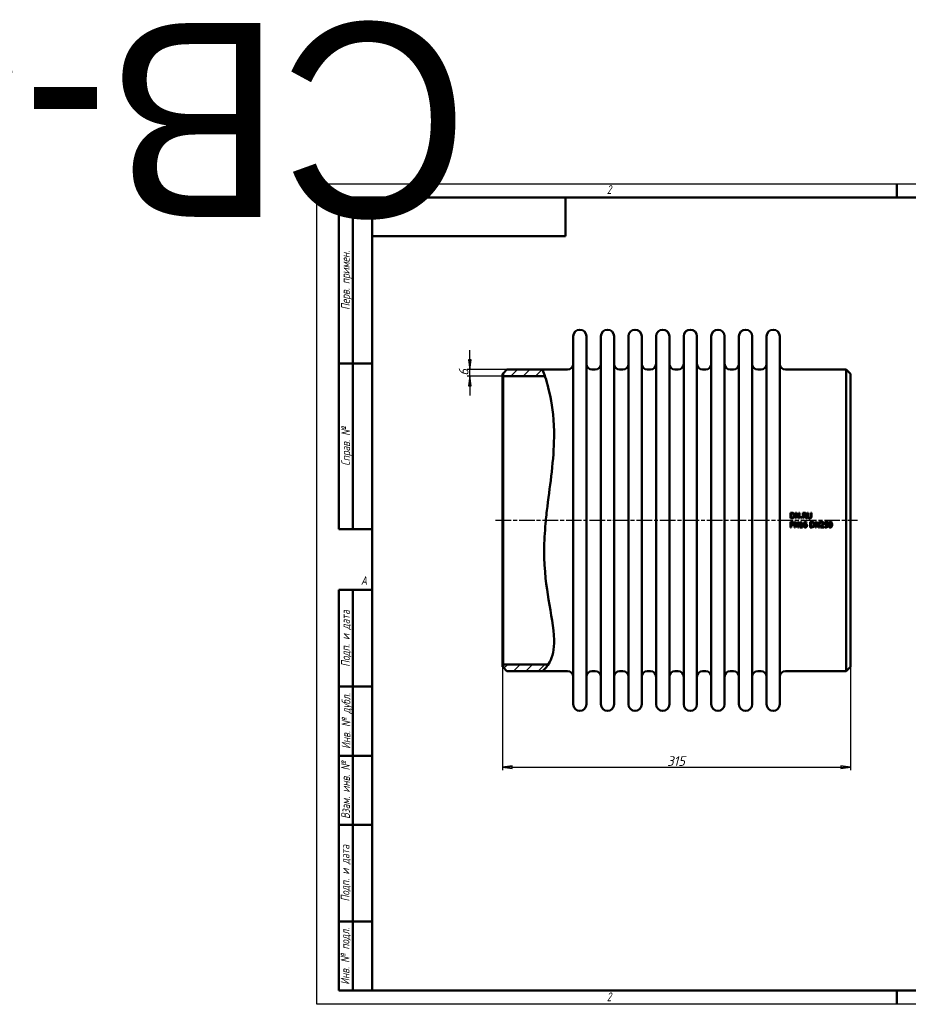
# Model space of a CAD drawing. Header units: millimetres. Extents: x -1073 to 6442, y -174 to 891.
# Tile 2 of 5: x -269 to 535, y 0 to 891. Entities that reach past the tile are written whole.
import ezdxf
from ezdxf.enums import TextEntityAlignment as Align

# ---------------------------------------------------------------- set-up
doc = ezdxf.new("R2018")
doc.units = ezdxf.units.MM
doc.header["$LTSCALE"] = 2.5
doc.linetypes.add('CHAIN', pattern=[0.7087, 0.4724, -0.0591, 0.1181, -0.0591])
for name, color, linetype, lineweight in [('Видимый контур (ГОСТ)', 7, 'Continuous', 50), ('Кромка (ГОСТ)', 7, 'Continuous', 50), ('Обозначение (ГОСТ)', 7, 'Continuous', 25), ('Осевая линия (ГОСТ)', 7, 'Continuous', 25), ('Размер (ГОСТ)', 7, 'Continuous', 25), ('Штриховка (ГОСТ)', 7, 'Continuous', 18), ('Эскизная геометрия (ГОСТ)', 7, 'Continuous', 50)]:
    doc.layers.add(name, color=color, linetype=linetype, lineweight=lineweight)
doc.styles.add('Альтернативный текст (ГОСТ)', font='arial.ttf', dxfattribs={"width": 0.8})
doc.styles.add('Обычный текст (ГОСТ)', font='GOST Common Italic.ttf')
doc.dimstyles.new('Обычный (ГОСТ)', dxfattribs={"dimscale": 2.5, "dimtxt": 3.5, "dimasz": 3.5, "dimexe": 1, "dimexo": 0, "dimgap": 0.5, "dimtad": 1, "dimtxsty": 'Обычный текст (ГОСТ)', "dimblk": 'Filled-1', "dimcen": 0.09, "dimdle": 15, "dimclrd": 256, "dimclre": 256, "dimclrt": 256, "dimazin": 2, "dimtfac": 0.714286, "dimtdec": 3, "dimtmove": 0, "dimatfit": 3, "dimfxl": 1, "dimtolj": 1, "dimlwd": 25, "dimlwe": 25, "dimarcsym": 0})
pattern_1 = [(45, (0, 0), (-5.61266, 5.61266), [])]

# ---------------------------------------------------------------- blocks, each defined once
blk = doc.blocks.new('Рамки ГОСТ - Рамка')
at = {"layer": 'Кромка (ГОСТ)', "lineweight": 25}
for p, q in [((0, 0), (0, 297)), ((0, 297), (420, 297)), ((420, 0), (0, 0))]:
    blk.add_line(p, q, dxfattribs=at)
at = {"layer": 'Кромка (ГОСТ)'}
for p, q in [((210, 292), (210, 297)), ((415, 292), (20, 292)), ((20, 292), (20, 5)), ((20, 5), (415, 5)), ((210, 5), (210, 0))]:
    blk.add_line(p, q, dxfattribs=at)
at = {"layer": 'Кромка (ГОСТ)', "char_height": 3.17, "attachment_point": 1, "style": 'Альтернативный текст (ГОСТ)'}
for s, insert, width in [('\\fGOST Common|b0|i1;{\\H3.1700;2}', (105, 296.5), 5.2328), ('\\fGOST Common|b0|i1;{\\H3.1700;A}', (16, 155), 5.1335), ('\\fGOST Common|b0|i1;{\\H3.1700;2}', (104.99, 4.3), 5.2328)]:
    blk.add_mtext(s, dxfattribs=dict(at, insert=insert, width=width))
blk = doc.blocks.new('ГОСТ - Доп. графы 1')
at = {"layer": 'Эскизная геометрия (ГОСТ)'}
for p, q in [((-12, 0), (-12, 145)), ((-12, 145), (0, 145)), ((-7, 145), (-7, 0)), ((-12, 110), (-7, 110)), ((-7, 110), (0, 110)), ((-12, 85), (-7, 85)), ((-7, 85), (0, 85)), ((-12, 60), (-7, 60)), ((-7, 60), (0, 60)), ((-12, 25), (-7, 25)), ((-7, 25), (0, 25)), ((0, 0), (-12, 0))]:
    blk.add_line(p, q, dxfattribs=at)
at = {"layer": 'Обозначение (ГОСТ)', "char_height": 3.17, "attachment_point": 5, "rotation": 90, "style": 'Альтернативный текст (ГОСТ)'}
for s, insert, width in [('\\fGOST Common|b0|i1;{\\H3.1700;Подп. и дата}', (-9.37, 127.41), 34.7679), ('\\fGOST Common|b0|i1;{\\H3.1700;Инв. № дубл.}', (-8.95, 97.55), 24.8438), ('\\fGOST Common|b0|i1;{\\H3.1700;Взам. инв. №}', (-9.58, 72.53), 24.8669), ('\\fGOST Common|b0|i1;{\\H3.1700;Подп. и дата}', (-9.5, 42.47), 35.1486), ('\\fGOST Common|b0|i1;{\\H3.1700;Инв. № подл.}', (-9.5, 12.41), 24.9618)]:
    blk.add_mtext(s, dxfattribs=dict(at, insert=insert, width=width))
at = {"layer": 'Обозначение (ГОСТ)', "lineweight": 30, "flags": 17}
for tag, p in [('Подп._и_дата_2', (-3.53, 127.51)), ('Инв._номер_дубликата', (-3.41, 97.47)), ('Взамен_инв._номера', (-3.46, 72.53)), ('Подп._и_дата_1', (-3.42, 42.35)), ('ИНВЕНТАРНЫЙ_НОМЕР', (-3.33, 12.68))]:
    blk.add_attdef(tag, text='', height=3.17, rotation=90, dxfattribs=at).set_placement(p, align=Align.MIDDLE_CENTER)
blk = doc.blocks.new('ГОСТ - Доп. графы 2')
at = {"layer": 'Эскизная геометрия (ГОСТ)'}
for p, q in [((-12, 0), (-12, 120)), ((-12, 120), (0, 120)), ((-7, 0), (-7, 120)), ((-12, 60), (0, 60)), ((0, 0), (-12, 0))]:
    blk.add_line(p, q, dxfattribs=at)
at = {"layer": 'Обозначение (ГОСТ)', "char_height": 3.17, "attachment_point": 5, "rotation": 90, "style": 'Альтернативный текст (ГОСТ)'}
for s, insert, width in [('\\fGOST Common|b0|i1;{\\H3.1700;Перв. примен.}', (-9.19, 90.05), 60.0143), ('\\fGOST Common|b0|i1;{\\H3.1700;Справ. №}', (-9.1, 30), 59.9357)]:
    blk.add_mtext(s, dxfattribs=dict(at, insert=insert, width=width))
at = {"layer": 'Обозначение (ГОСТ)', "lineweight": 30, "flags": 17}
for tag, p in [('Первичная_применяемость', (-3.65, 90.03)), ('Справочный_номер', (-3.55, 30.02))]:
    blk.add_attdef(tag, text='', height=3.17, rotation=90, dxfattribs=at).set_placement(p, align=Align.MIDDLE_CENTER)
blk = doc.blocks.new('ГОСТ - Доп. графы 3')
at = {"layer": 'Эскизная геометрия (ГОСТ)'}
for p, q in [((0, 0), (70, 0)), ((70, 0), (70, -14)), ((70, -14), (0, -14))]:
    blk.add_line(p, q, dxfattribs=at)
at = {"layer": 'Обозначение (ГОСТ)', "lineweight": 30}
blk.add_attdef('ОБОЗНАЧЕНИЕ', text='', height=5, rotation=180, dxfattribs=at).set_placement((34.94, -6.97), align=Align.MIDDLE_CENTER)
blk = doc.blocks.new('Filled-1')
at = {"color": 0}
for p, q in [((0, 0), (-1, 0.14)), ((-1, 0.14), (-1, -0.14)), ((-1, 0), (0, 0)), ((-1, -0.14), (0, 0))]:
    blk.add_line(p, q, dxfattribs=at)
at = {"color": 0, "flags": 128}
blk.add_lwpolyline([(-1, -0.14), (0, 0), (-1, 0.14), (-1, -0.14)], dxfattribs=at)
at = {"color": 0}
blk.add_solid([(-1, -0.14), (0, 0), (-1, 0.14), (-1, -0.14)], dxfattribs=at)
blk = doc.blocks.new('*D9')
at = {"layer": 'Defpoints', "color": 0, "linetype": 'Continuous', "transparency": 16777216}
for p in [(168.01, 305.48), (483.01, 305.48), (483.01, 214.51)]:
    blk.add_point(p, dxfattribs=at)
at = {"layer": 'Размер (ГОСТ)', "linetype": 'Continuous', "lineweight": 25, "transparency": 16777216}
for p, q in [((168.01, 305.48), (168.01, 212.01)), ((483.01, 305.48), (483.01, 212.01)), ((176.76, 214.51), (474.26, 214.51))]:
    blk.add_line(p, q, dxfattribs=at)
at = {"layer": 'Размер (ГОСТ)', "linetype": 'Continuous', "lineweight": 25, "transparency": 16777216, "xscale": 8.75, "yscale": 8.75, "zscale": 8.75, "rotation": 180}
blk.add_blockref('Filled-1', (168.01, 214.51), dxfattribs=at)
at = {"layer": 'Размер (ГОСТ)', "linetype": 'Continuous', "lineweight": 25, "transparency": 16777216, "xscale": 8.75, "yscale": 8.75, "zscale": 8.75}
blk.add_blockref('Filled-1', (483.01, 214.51), dxfattribs=at)
at = {"layer": 'Размер (ГОСТ)', "linetype": 'Continuous', "lineweight": 25, "transparency": 16777216, "insert": (317, 224.51), "char_height": 8.75, "attachment_point": 1, "style": 'Обычный текст (ГОСТ)'}
blk.add_mtext('\\A1;315', dxfattribs=at)
blk = doc.blocks.new('*D11')
at = {"layer": 'Defpoints', "color": 0, "linetype": 'Continuous', "transparency": 16777216}
for p in [(138.51, 574.48), (172.01, 574.48), (168.51, 568.48)]:
    blk.add_point(p, dxfattribs=at)
at = {"layer": 'Размер (ГОСТ)', "linetype": 'Continuous', "lineweight": 25, "transparency": 16777216}
for p, q in [((138.51, 583.23), (138.51, 591.98)), ((172.01, 574.48), (136.01, 574.48)), ((138.51, 568.48), (138.51, 574.48)), ((168.51, 568.48), (136.01, 568.48)), ((138.51, 559.73), (138.51, 550.98))]:
    blk.add_line(p, q, dxfattribs=at)
at = {"layer": 'Размер (ГОСТ)', "linetype": 'Continuous', "lineweight": 25, "transparency": 16777216, "xscale": 8.75, "yscale": 8.75, "zscale": 8.75}
for p, rotation in [((138.51, 574.48), 270), ((138.51, 568.48), 90)]:
    blk.add_blockref('Filled-1', p, dxfattribs=dict(at, rotation=rotation))
at = {"layer": 'Размер (ГОСТ)', "linetype": 'Continuous', "lineweight": 25, "transparency": 16777216, "insert": (128.51, 568.84), "char_height": 8.75, "attachment_point": 1, "rotation": 90, "style": 'Обычный текст (ГОСТ)'}
blk.add_mtext('\\A1;6', dxfattribs=at)

msp = doc.modelspace()

# ---------------------------------------------------------------- hatches: boundary and pattern name
at = {"layer": 'Штриховка (ГОСТ)'}
h = msp.add_hatch(dxfattribs=at)
h.set_pattern_fill('ANSI31', color=256, scale=63.5, style=0)
h.set_pattern_definition(pattern_1)
edge = h.paths.add_edge_path()
edge.add_spline(control_points=[(204.284, 574.482), (204.45, 574.049), (204.7, 573.399), (205.727, 570.467), (206.047, 569.539), (206.398, 568.483)], knot_values=[0, 0, 0, 0, 2.9827128, 2.9827128, 4.0845688, 4.0845688, 4.0845688, 4.0845688], degree=3, periodic=0)
edge.add_line((206.398, 568.483), (206.396, 568.482))
edge.add_line((206.396, 568.482), (168.514, 568.482))
edge.add_line((168.514, 568.482), (168.514, 570.982))
edge.add_line((168.514, 570.982), (172.014, 574.482))
edge.add_line((172.014, 574.482), (204.284, 574.482))
h = msp.add_hatch(dxfattribs=at)
h.set_pattern_fill('ANSI31', color=256, scale=63.5, style=0)
h.set_pattern_definition(pattern_1)
edge = h.paths.add_edge_path()
edge.add_line((172.014, 301.482), (168.514, 304.982))
edge.add_line((168.514, 304.982), (168.514, 307.482))
edge.add_line((168.514, 307.482), (209.487, 307.482))
edge.add_line((209.487, 307.482), (209.491, 307.478))
edge.add_spline(control_points=[(209.491, 307.478), (208.783, 306.396), (208.085, 305.495), (206.559, 303.672), (205.748, 302.856), (204.604, 301.757), (204.412, 301.592), (204.284, 301.482)], knot_values=[41.3954348, 41.3954348, 41.3954348, 41.3954348, 42.9867189, 42.9867189, 45.2626525, 45.2626525, 47.5410458, 47.5410458, 47.5410458, 47.5410458], degree=3, periodic=0)
edge.add_line((204.284, 301.482), (172.014, 301.482))

# ---------------------------------------------------------------- linework, layer by layer
at = {"layer": 'Видимый контур (ГОСТ)'}
for p, q in [((232.014, 271.482), (232.014, 604.482)), ((244.014, 271.482), (244.014, 604.482)), ((257.014, 271.482), (257.014, 604.482)), ((269.014, 271.482), (269.014, 604.482)), ((282.014, 271.482), (282.014, 604.482)), ((294.014, 271.482), (294.014, 604.482)), ((307.014, 271.482), (307.014, 604.482)), ((319.014, 271.482), (319.014, 604.482)), ((332.014, 271.482), (332.014, 604.482)), ((344.014, 271.482), (344.014, 604.482)), ((357.014, 271.482), (357.014, 604.482)), ((369.014, 271.482), (369.014, 604.482)), ((382.014, 271.482), (382.014, 604.482)), ((394.014, 271.482), (394.014, 604.482)), ((407.014, 271.482), (407.014, 604.482)), ((419.014, 271.482), (419.014, 604.482)), ((168.014, 570.482), (168.514, 570.982)), ((168.014, 305.482), (168.014, 570.482)), ((168.514, 570.982), (172.014, 574.482)), ((168.514, 570.982), (168.514, 304.982)), ((172.014, 574.482), (204.284, 574.482)), ((204.284, 574.482), (227.014, 574.482)), ((249.014, 574.482), (252.014, 574.482)), ((274.014, 574.482), (277.014, 574.482)), ((299.014, 574.482), (302.014, 574.482)), ((324.014, 574.482), (327.014, 574.482)), ((349.014, 574.482), (352.014, 574.482)), ((374.014, 574.482), (377.014, 574.482)), ((399.014, 574.482), (402.014, 574.482)), ((424.014, 574.482), (479.014, 574.482)), ((479.014, 301.482), (479.014, 574.482)), ((483.014, 570.482), (479.014, 574.482)), ((483.014, 570.482), (483.014, 305.482)), ((206.396, 568.482), (168.514, 568.482)), ((428.515, 444.841), (429.654, 444.841)), ((428.515, 444.841), (428.515, 439.841)), ((429.666, 439.841), (428.515, 439.841)), ((428.515, 436.609), (428.515, 431.609)), ((428.515, 436.609), (429.771, 436.609)), ((429.686, 444.266), (429.18, 444.266)), ((429.18, 440.417), (429.18, 444.266)), ((429.18, 440.417), (429.686, 440.417)), ((432.308, 436.609), (433.252, 436.609)), ((432.308, 436.609), (432.308, 431.609)), ((433.179, 444.841), (433.179, 439.841)), ((433.179, 444.841), (434.123, 444.841)), ((433.799, 439.841), (433.179, 439.841)), ((435.266, 432.65), (433.252, 436.609)), ((433.799, 444.153), (436.011, 439.841)), ((433.799, 439.841), (433.799, 444.153)), ((436.137, 440.883), (434.123, 444.841)), ((435.266, 436.609), (435.266, 432.65)), ((435.266, 436.609), (435.886, 436.609)), ((435.886, 431.609), (435.886, 436.609)), ((436.757, 439.841), (436.011, 439.841)), ((436.137, 444.841), (436.757, 444.841)), ((436.137, 444.841), (436.137, 440.883)), ((436.757, 439.841), (436.757, 444.841)), ((437.899, 440.798), (438.702, 440.798)), ((437.899, 440.798), (437.899, 439.841)), ((438.702, 439.841), (437.899, 439.841)), ((438.183, 436.625), (438.702, 436.625)), ((438.702, 439.841), (438.702, 440.798)), ((438.702, 432.12), (438.702, 436.625)), ((439.852, 444.841), (441.141, 444.841)), ((439.852, 444.841), (439.852, 439.841)), ((440.517, 439.841), (439.852, 439.841)), ((441.177, 444.266), (440.517, 444.266)), ((440.517, 442.386), (440.517, 444.266)), ((440.517, 442.386), (441.1, 442.386)), ((441.279, 441.831), (440.517, 441.831)), ((440.517, 439.841), (440.517, 441.831)), ((441.279, 441.831), (442.859, 439.841)), ((443.722, 439.841), (441.943, 442.017)), ((443.722, 439.841), (442.859, 439.841)), ((443.236, 435.989), (443.236, 436.633)), ((444.058, 444.841), (444.058, 441.721)), ((444.058, 444.841), (444.723, 444.841)), ((444.723, 441.721), (444.723, 444.841)), ((446.55, 436.609), (446.55, 431.609)), ((446.55, 436.609), (447.689, 436.609)), ((447.012, 444.841), (447.676, 444.841)), ((447.012, 444.841), (447.012, 441.705)), ((447.676, 441.721), (447.676, 444.841)), ((451.214, 436.609), (452.158, 436.609)), ((451.214, 436.609), (451.214, 431.609)), ((454.172, 432.65), (452.158, 436.609)), ((454.172, 436.609), (454.172, 432.65)), ((454.172, 436.609), (454.792, 436.609)), ((454.792, 431.609), (454.792, 436.609)), ((459.674, 436.609), (459.674, 434.032)), ((459.674, 436.609), (462.417, 436.609)), ((462.417, 436.022), (462.417, 436.609)), ((429.18, 431.609), (428.515, 431.609)), ((429.18, 434.04), (429.18, 436.034)), ((429.731, 436.034), (429.18, 436.034)), ((429.18, 434.04), (429.633, 434.04)), ((429.18, 431.609), (429.18, 433.473)), ((429.743, 433.473), (429.18, 433.473)), ((432.928, 431.609), (432.308, 431.609)), ((432.928, 431.609), (432.928, 435.92)), ((432.928, 435.92), (435.14, 431.609)), ((435.886, 431.609), (435.14, 431.609)), ((437.15, 435.928), (437.15, 435.47)), ((438.057, 435.47), (437.15, 435.47)), ((437.15, 432.12), (437.15, 431.609)), ((437.15, 432.12), (438.057, 432.12)), ((439.589, 431.609), (437.15, 431.609)), ((438.057, 435.47), (438.057, 432.12)), ((438.702, 432.12), (439.589, 432.12)), ((439.589, 431.609), (439.589, 432.12)), ((443.236, 435.989), (443.207, 435.989)), ((447.701, 431.609), (446.55, 431.609)), ((447.215, 432.184), (447.215, 436.034)), ((447.721, 436.034), (447.215, 436.034)), ((447.215, 432.184), (447.721, 432.184)), ((451.834, 431.609), (451.214, 431.609)), ((451.834, 431.609), (451.834, 435.92)), ((451.834, 435.92), (454.046, 431.609)), ((454.792, 431.609), (454.046, 431.609)), ((455.663, 432.318), (455.663, 431.609)), ((458.746, 431.609), (455.663, 431.609)), ((455.768, 436.415), (455.768, 435.701)), ((455.804, 435.701), (455.768, 435.701)), ((456.291, 432.188), (458.746, 432.188)), ((458.746, 431.609), (458.746, 432.188)), ((459.467, 432.496), (459.516, 432.496)), ((459.467, 432.496), (459.467, 431.787)), ((462.417, 436.022), (460.318, 436.022)), ((460.318, 434.688), (460.318, 436.022)), ((168.014, 305.482), (168.514, 304.982)), ((168.514, 307.482), (209.487, 307.482)), ((172.014, 301.482), (168.514, 304.982)), ((483.014, 305.482), (479.014, 301.482)), ((172.014, 301.482), (204.284, 301.482)), ((204.284, 301.482), (227.014, 301.482)), ((249.014, 301.482), (252.014, 301.482)), ((274.014, 301.482), (277.014, 301.482)), ((299.014, 301.482), (302.014, 301.482)), ((324.014, 301.482), (327.014, 301.482)), ((349.014, 301.482), (352.014, 301.482)), ((374.014, 301.482), (377.014, 301.482)), ((399.014, 301.482), (402.014, 301.482)), ((424.014, 301.482), (479.014, 301.482))]:
    msp.add_line(p, q, dxfattribs=at)
for centre, radius, start, end in [((238.014, 604.482), 6, 0, 180), ((263.014, 604.482), 6, 0, 180), ((288.014, 604.482), 6, 0, 180), ((313.014, 604.482), 6, 0, 180), ((338.014, 604.482), 6, 0, 180), ((363.014, 604.482), 6, 0, 180), ((388.014, 604.482), 6, 0, 180), ((413.014, 604.482), 6, 0, 180), ((227.014, 579.482), 5, 270, 0), ((249.014, 579.482), 5, 180, 270), ((252.014, 579.482), 5, 270, 0), ((274.014, 579.482), 5, 180, 270), ((277.014, 579.482), 5, 270, 0), ((299.014, 579.482), 5, 180, 270), ((302.014, 579.482), 5, 270, 0), ((324.014, 579.482), 5, 180, 270), ((327.014, 579.482), 5, 270, 0), ((349.014, 579.482), 5, 180, 270), ((352.014, 579.482), 5, 270, 0), ((374.014, 579.482), 5, 180, 270), ((377.014, 579.482), 5, 270, 0), ((399.014, 579.482), 5, 180, 270), ((402.014, 579.482), 5, 270, 0), ((424.014, 579.482), 5, 180, 270), ((227.014, 296.482), 5, 0, 90), ((249.014, 296.482), 5, 90, 180), ((252.014, 296.482), 5, 0, 90), ((274.014, 296.482), 5, 90, 180), ((277.014, 296.482), 5, 0, 90), ((299.014, 296.482), 5, 90, 180), ((302.014, 296.482), 5, 0, 90), ((324.014, 296.482), 5, 90, 180), ((327.014, 296.482), 5, 0, 90), ((349.014, 296.482), 5, 90, 180), ((352.014, 296.482), 5, 0, 90), ((374.014, 296.482), 5, 90, 180), ((377.014, 296.482), 5, 0, 90), ((399.014, 296.482), 5, 90, 180), ((402.014, 296.482), 5, 0, 90), ((424.014, 296.482), 5, 90, 180), ((238.014, 271.482), 6, 180, 0), ((263.014, 271.482), 6, 180, 0), ((288.014, 271.482), 6, 180, 0), ((313.014, 271.482), 6, 180, 0), ((338.014, 271.482), 6, 180, 0), ((363.014, 271.482), 6, 180, 0), ((388.014, 271.482), 6, 180, 0), ((413.014, 271.482), 6, 180, 0)]:
    msp.add_arc(centre, radius, start, end, dxfattribs=at)
for points, knots in [([(204.284, 574.482), (204.284, 574.482), (204.7, 573.399), (206.862, 567.229), (209.385, 559.652), (213.243, 540.452), (214.849, 528.393), (214.628, 503.204), (213.826, 492.725), (211.435, 471.613), (209.947, 461.158), (208.041, 445.477), (207.469, 440.337), (206.274, 427.015), (205.832, 418.887), (205.758, 392.192), (207.939, 377.35), (211.86, 353.101), (214.431, 340.556), (214.81, 325.569), (214.517, 321.682), (212.399, 311.394), (209.54, 307.233), (206.559, 303.672), (205.748, 302.856), (204.604, 301.757), (204.284, 301.482), (204.284, 301.482)], [0, 0, 0, 0, 2.9827128, 2.9827128, 8.5956592, 8.5956592, 13.6320376, 13.6320376, 16.8358454, 16.8358454, 19.7766327, 19.7766327, 21.1981016, 21.1981016, 23.4533812, 23.4533812, 28.6697378, 28.6697378, 35.0593695, 35.0593695, 37.70602, 37.70602, 42.9867189, 42.9867189, 45.2626525, 45.2626525, 47.5410458, 47.5410458, 47.5410458, 47.5410458]), ([(429.654, 444.841), (430.036, 444.841), (430.444, 444.818), (430.908, 444.697), (431.19, 444.612), (431.445, 444.444)], [0, 0, 0, 0, 0.11466481, 0.11466481, 0.17020389, 0.17020389, 0.17020389, 0.17020389]), ([(431.437, 440.243), (431.201, 440.095), (430.948, 439.983), (430.518, 439.891), (430.221, 439.841), (429.666, 439.841)], [0, 0, 0, 0, 0.08329442, 0.08329442, 0.13187633, 0.13187633, 0.13187633, 0.13187633]), ([(431.007, 443.966), (430.837, 444.067), (430.656, 444.141), (430.336, 444.221), (430.101, 444.266), (429.686, 444.266)], [0, 0, 0, 0, 0.059248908, 0.059248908, 0.099188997, 0.099188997, 0.099188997, 0.099188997]), ([(429.686, 440.417), (429.942, 440.417), (430.212, 440.435), (430.518, 440.5), (430.638, 440.527), (430.882, 440.632), (430.978, 440.686), (431.068, 440.749)], [0, 0, 0, 0, 0.0766422, 0.0766422, 0.09395628, 0.09395628, 0.10622834, 0.10622834, 0.10622834, 0.10622834]), ([(429.771, 436.609), (430.017, 436.609), (430.288, 436.592), (430.668, 436.504), (430.875, 436.44), (431.08, 436.297)], [0, 0, 0, 0, 0.07387017, 0.07387017, 0.11666172, 0.11666172, 0.11666172, 0.11666172]), ([(431.765, 442.345), (431.765, 442.63), (431.73, 442.92), (431.574, 443.348), (431.494, 443.498), (431.281, 443.766), (431.153, 443.877), (431.007, 443.966)], [0, 0, 0, 0, 0.08526935, 0.08526935, 0.13643946, 0.13643946, 0.18775188, 0.18775188, 0.18775188, 0.18775188]), ([(431.068, 440.749), (431.23, 440.858), (431.365, 440.993), (431.596, 441.345), (431.659, 441.536), (431.746, 441.898), (431.765, 442.125), (431.765, 442.345)], [0, 0, 0, 0, 0.05857183, 0.05857183, 0.12632017, 0.12632017, 0.22418542, 0.22418542, 0.22418542, 0.22418542]), ([(432.458, 442.337), (432.458, 441.999), (432.407, 441.666), (432.195, 441.099), (432.069, 440.885), (431.8, 440.531), (431.632, 440.372), (431.437, 440.243)], [0, 0, 0, 0, 0.10165132, 0.10165132, 0.18163634, 0.18163634, 0.27052107, 0.27052107, 0.27052107, 0.27052107]), ([(431.445, 444.444), (431.686, 444.284), (431.887, 444.085), (432.153, 443.687), (432.272, 443.471), (432.429, 442.896), (432.458, 442.616), (432.458, 442.337)], [0, 0, 0, 0, 0.08676085, 0.08676085, 0.14359481, 0.14359481, 0.19343367, 0.19343367, 0.19343367, 0.19343367]), ([(437.15, 435.928), (437.363, 435.928), (437.582, 435.947), (437.876, 436.047), (437.938, 436.093), (438.015, 436.157), (438.054, 436.206), (438.114, 436.312), (438.135, 436.368), (438.167, 436.489), (438.178, 436.558), (438.183, 436.625)], [0, 0, 0, 0, 0.0641375, 0.0641375, 0.10706309, 0.10706309, 0.18127577, 0.18127577, 0.24987789, 0.24987789, 0.32921366, 0.32921366, 0.32921366, 0.32921366]), ([(440.975, 435.896), (441.119, 436.099), (441.297, 436.265), (441.637, 436.476), (441.807, 436.564), (442.244, 436.68), (442.456, 436.702), (442.668, 436.702)], [0, 0, 0, 0, 0.07465185, 0.07465185, 0.12000917, 0.12000917, 0.16024866, 0.16024866, 0.16024866, 0.16024866]), ([(441.1, 442.386), (441.272, 442.386), (441.449, 442.399), (441.651, 442.444), (441.735, 442.464), (441.893, 442.549), (441.952, 442.593), (442.004, 442.645)], [0, 0, 0, 0, 0.051488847, 0.051488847, 0.062105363, 0.062105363, 0.069452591, 0.069452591, 0.069452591, 0.069452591]), ([(441.141, 444.841), (441.37, 444.841), (441.632, 444.831), (441.904, 444.788), (442.01, 444.77), (442.239, 444.68), (442.328, 444.633), (442.413, 444.578)], [0, 0, 0, 0, 0.068799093, 0.068799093, 0.082158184, 0.082158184, 0.091530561, 0.091530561, 0.091530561, 0.091530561]), ([(441.971, 444.096), (441.878, 444.157), (441.775, 444.197), (441.586, 444.241), (441.439, 444.266), (441.177, 444.266)], [0, 0, 0, 0, 0.033376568, 0.033376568, 0.058358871, 0.058358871, 0.058358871, 0.058358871]), ([(442.98, 443.484), (442.98, 443.273), (442.949, 443.063), (442.835, 442.78), (442.755, 442.606), (442.494, 442.335), (442.399, 442.258), (442.184, 442.12), (442.066, 442.063), (441.943, 442.017)], [0, 0, 0, 0, 0.06339414, 0.06339414, 0.09166279, 0.09166279, 0.10536994, 0.10536994, 0.12000826, 0.12000826, 0.12000826, 0.12000826]), ([(442.287, 443.431), (442.287, 443.556), (442.269, 443.681), (442.2, 443.843), (442.17, 443.902), (442.077, 444.014), (442.027, 444.058), (441.971, 444.096)], [0, 0, 0, 0, 0.037576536, 0.037576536, 0.052842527, 0.052842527, 0.065952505, 0.065952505, 0.065952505, 0.065952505]), ([(442.004, 442.645), (442.084, 442.721), (442.147, 442.81), (442.222, 442.979), (442.247, 443.057), (442.281, 443.243), (442.287, 443.338), (442.287, 443.431)], [0, 0, 0, 0, 0.033295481, 0.033295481, 0.055300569, 0.055300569, 0.076898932, 0.076898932, 0.076898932, 0.076898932]), ([(442.413, 444.578), (442.556, 444.486), (442.677, 444.37), (442.859, 444.106), (442.902, 443.994), (442.966, 443.763), (442.98, 443.623), (442.98, 443.484)], [0, 0, 0, 0, 0.05111633, 0.05111633, 0.09633789, 0.09633789, 0.15832241, 0.15832241, 0.15832241, 0.15832241]), ([(442.668, 436.702), (442.772, 436.702), (442.877, 436.697), (443.032, 436.68), (443.134, 436.667), (443.236, 436.633)], [0, 0, 0, 0, 0.031135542, 0.031135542, 0.046641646, 0.046641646, 0.046641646, 0.046641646]), ([(444.536, 440.198), (444.4, 440.332), (444.295, 440.487), (444.157, 440.818), (444.058, 441.129), (444.058, 441.721)], [0, 0, 0, 0, 0.05736775, 0.05736775, 0.10754155, 0.10754155, 0.10754155, 0.10754155]), ([(445.865, 439.736), (445.607, 439.736), (445.34, 439.766), (445.003, 439.884), (444.898, 439.93), (444.698, 440.054), (444.613, 440.121), (444.536, 440.198)], [0, 0, 0, 0, 0.07747082, 0.07747082, 0.10689212, 0.10689212, 0.13251258, 0.13251258, 0.13251258, 0.13251258]), ([(444.723, 441.721), (444.723, 441.544), (444.731, 441.347), (444.772, 441.11), (444.789, 441.026), (444.855, 440.853), (444.892, 440.781), (444.937, 440.713)], [0, 0, 0, 0, 0.053129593, 0.053129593, 0.071886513, 0.071886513, 0.086797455, 0.086797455, 0.086797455, 0.086797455]), ([(444.937, 440.713), (444.998, 440.62), (445.075, 440.543), (445.282, 440.404), (445.401, 440.365), (445.611, 440.314), (445.74, 440.303), (445.865, 440.303)], [0, 0, 0, 0, 0.03318919, 0.03318919, 0.07503076, 0.07503076, 0.13306523, 0.13306523, 0.13306523, 0.13306523]), ([(445.865, 440.303), (446.053, 440.303), (446.24, 440.331), (446.468, 440.427), (446.551, 440.466), (446.698, 440.584), (446.752, 440.644), (446.797, 440.713)], [0, 0, 0, 0, 0.056308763, 0.056308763, 0.074145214, 0.074145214, 0.087850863, 0.087850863, 0.087850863, 0.087850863]), ([(447.198, 440.198), (447.053, 440.055), (446.886, 439.946), (446.548, 439.81), (446.297, 439.736), (445.865, 439.736)], [0, 0, 0, 0, 0.06113119, 0.06113119, 0.10911189, 0.10911189, 0.10911189, 0.10911189]), ([(446.797, 440.713), (446.88, 440.838), (446.935, 440.976), (446.982, 441.209), (447.012, 441.385), (447.012, 441.705)], [0, 0, 0, 0, 0.045167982, 0.045167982, 0.071538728, 0.071538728, 0.071538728, 0.071538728]), ([(447.676, 441.721), (447.676, 441.459), (447.656, 441.181), (447.563, 440.783), (447.519, 440.653), (447.383, 440.403), (447.299, 440.294), (447.198, 440.198)], [0, 0, 0, 0, 0.07885593, 0.07885593, 0.1225001, 0.1225001, 0.16439016, 0.16439016, 0.16439016, 0.16439016]), ([(447.689, 436.609), (448.072, 436.609), (448.481, 436.586), (448.944, 436.465), (449.226, 436.379), (449.48, 436.212)], [0, 0, 0, 0, 0.11495654, 0.11495654, 0.16973685, 0.16973685, 0.16973685, 0.16973685]), ([(455.768, 436.415), (455.928, 436.493), (456.141, 436.56), (456.457, 436.645), (456.728, 436.714), (457.048, 436.714)], [0, 0, 0, 0, 0.053564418, 0.053564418, 0.083481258, 0.083481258, 0.083481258, 0.083481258]), ([(457.048, 436.714), (457.282, 436.714), (457.52, 436.683), (457.933, 436.521), (458.067, 436.419), (458.275, 436.217), (458.365, 436.086), (458.467, 435.846), (458.494, 435.751), (458.531, 435.551), (458.539, 435.446), (458.539, 435.341)], [0, 0, 0, 0, 0.07014634, 0.07014634, 0.13307637, 0.13307637, 0.21240217, 0.21240217, 0.26095318, 0.26095318, 0.31246889, 0.31246889, 0.31246889, 0.31246889]), ([(463.082, 434.105), (463.082, 434.534), (463.111, 435.011), (463.26, 435.622), (463.326, 435.818), (463.49, 436.125), (463.597, 436.282), (463.884, 436.517), (464.025, 436.591), (464.342, 436.69), (464.512, 436.71), (464.682, 436.71)], [0, 0, 0, 0, 0.12886027, 0.12886027, 0.18825042, 0.18825042, 0.23288731, 0.23288731, 0.267538, 0.267538, 0.30379351, 0.30379351, 0.30379351, 0.30379351]), ([(464.682, 436.71), (464.885, 436.71), (465.087, 436.681), (465.427, 436.543), (465.562, 436.454), (465.777, 436.24), (465.878, 436.107), (466.098, 435.651), (466.172, 435.346), (466.262, 434.746), (466.279, 434.421), (466.279, 434.109)], [0, 0, 0, 0, 0.06079428, 0.06079428, 0.11010476, 0.11010476, 0.15182694, 0.15182694, 0.20991399, 0.20991399, 0.27159316, 0.27159316, 0.27159316, 0.27159316]), ([(429.633, 434.04), (429.861, 434.04), (430.097, 434.055), (430.334, 434.117), (430.421, 434.142), (430.584, 434.235), (430.645, 434.283), (430.699, 434.34)], [0, 0, 0, 0, 0.068286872, 0.068286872, 0.084997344, 0.084997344, 0.097080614, 0.097080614, 0.097080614, 0.097080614]), ([(430.622, 435.843), (430.521, 435.91), (430.409, 435.955), (430.103, 436.027), (429.873, 436.034), (429.731, 436.034)], [0, 0, 0, 0, 0.036342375, 0.036342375, 0.094425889, 0.094425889, 0.094425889, 0.094425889]), ([(431.238, 433.992), (431.073, 433.829), (430.883, 433.706), (430.52, 433.561), (430.247, 433.473), (429.743, 433.473)], [0, 0, 0, 0, 0.06932703, 0.06932703, 0.11721797, 0.11721797, 0.11721797, 0.11721797]), ([(430.983, 435.081), (430.983, 435.223), (430.963, 435.366), (430.88, 435.567), (430.842, 435.631), (430.744, 435.75), (430.686, 435.8), (430.622, 435.843)], [0, 0, 0, 0, 0.04240566, 0.04240566, 0.065339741, 0.065339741, 0.088651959, 0.088651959, 0.088651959, 0.088651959]), ([(430.699, 434.34), (430.787, 434.428), (430.86, 434.529), (430.948, 434.743), (430.983, 434.88), (430.983, 435.081)], [0, 0, 0, 0, 0.037465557, 0.037465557, 0.069430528, 0.069430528, 0.069430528, 0.069430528]), ([(431.08, 436.297), (431.232, 436.194), (431.358, 436.066), (431.55, 435.772), (431.595, 435.646), (431.66, 435.402), (431.676, 435.251), (431.676, 435.102)], [0, 0, 0, 0, 0.05500634, 0.05500634, 0.10535111, 0.10535111, 0.17902546, 0.17902546, 0.17902546, 0.17902546]), ([(431.676, 435.102), (431.676, 434.899), (431.642, 434.702), (431.539, 434.43), (431.494, 434.33), (431.375, 434.142), (431.311, 434.063), (431.238, 433.992)], [0, 0, 0, 0, 0.06081133, 0.06081133, 0.0874394, 0.0874394, 0.11000255, 0.11000255, 0.11000255, 0.11000255]), ([(440.428, 433.805), (440.428, 434.128), (440.452, 434.456), (440.561, 435.009), (440.62, 435.205), (440.765, 435.56), (440.859, 435.735), (440.975, 435.896)], [0, 0, 0, 0, 0.09698918, 0.09698918, 0.16883845, 0.16883845, 0.24602466, 0.24602466, 0.24602466, 0.24602466]), ([(440.979, 431.957), (440.851, 432.091), (440.752, 432.25), (440.614, 432.554), (440.54, 432.745), (440.444, 433.282), (440.428, 433.549), (440.428, 433.805)], [0, 0, 0, 0, 0.05558111, 0.05558111, 0.1003316, 0.1003316, 0.14001901, 0.14001901, 0.14001901, 0.14001901]), ([(442.081, 431.504), (441.87, 431.504), (441.664, 431.537), (441.401, 431.644), (441.308, 431.688), (441.122, 431.817), (441.047, 431.884), (440.979, 431.957)], [0, 0, 0, 0, 0.06312031, 0.06312031, 0.08513258, 0.08513258, 0.10281589, 0.10281589, 0.10281589, 0.10281589]), ([(441.116, 433.971), (441.114, 433.924), (441.111, 433.877), (441.107, 433.812), (441.104, 433.754), (441.104, 433.655)], [0, 0, 0, 0, 0.014115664, 0.014115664, 0.019752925, 0.019752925, 0.019752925, 0.019752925]), ([(441.104, 433.655), (441.104, 433.418), (441.12, 433.151), (441.216, 432.763), (441.267, 432.646), (441.342, 432.492), (441.395, 432.406), (441.461, 432.334)], [0, 0, 0, 0, 0.07113681, 0.07113681, 0.11949916, 0.11949916, 0.18329532, 0.18329532, 0.18329532, 0.18329532]), ([(442.579, 436.123), (442.388, 436.123), (442.2, 436.093), (441.874, 435.959), (441.742, 435.871), (441.515, 435.648), (441.409, 435.507), (441.201, 435.047), (441.142, 434.744), (441.116, 434.453)], [0, 0, 0, 0, 0.05725001, 0.05725001, 0.10583551, 0.10583551, 0.15247065, 0.15247065, 0.21648337, 0.21648337, 0.21648337, 0.21648337]), ([(441.116, 434.453), (441.266, 434.557), (441.426, 434.644), (441.689, 434.741), (441.875, 434.802), (442.158, 434.802)], [0, 0, 0, 0, 0.054676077, 0.054676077, 0.084078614, 0.084078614, 0.084078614, 0.084078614]), ([(442.008, 434.247), (441.852, 434.247), (441.7, 434.223), (441.456, 434.145), (441.304, 434.088), (441.116, 433.971)], [0, 0, 0, 0, 0.046660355, 0.046660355, 0.077018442, 0.077018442, 0.077018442, 0.077018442]), ([(441.461, 432.334), (441.535, 432.252), (441.621, 432.178), (441.787, 432.097), (441.852, 432.08), (441.958, 432.057), (442.021, 432.051), (442.085, 432.051)], [0, 0, 0, 0, 0.033192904, 0.033192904, 0.055134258, 0.055134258, 0.086178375, 0.086178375, 0.086178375, 0.086178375]), ([(442.648, 434.073), (442.573, 434.132), (442.489, 434.175), (442.31, 434.225), (442.169, 434.247), (442.008, 434.247)], [0, 0, 0, 0, 0.028798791, 0.028798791, 0.055604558, 0.055604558, 0.055604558, 0.055604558]), ([(443.199, 431.974), (443.067, 431.837), (442.916, 431.725), (442.643, 431.597), (442.539, 431.562), (442.316, 431.515), (442.199, 431.504), (442.081, 431.504)], [0, 0, 0, 0, 0.05714083, 0.05714083, 0.09058114, 0.09058114, 0.12621653, 0.12621653, 0.12621653, 0.12621653]), ([(442.085, 432.051), (442.205, 432.051), (442.323, 432.07), (442.529, 432.155), (442.613, 432.211), (442.784, 432.378), (442.842, 432.479), (442.92, 432.66), (442.945, 432.759), (442.981, 432.97), (442.988, 433.087), (442.988, 433.201)], [0, 0, 0, 0, 0.03604327, 0.03604327, 0.06683972, 0.06683972, 0.1077905, 0.1077905, 0.15005211, 0.15005211, 0.19826802, 0.19826802, 0.19826802, 0.19826802]), ([(442.158, 434.802), (442.327, 434.802), (442.505, 434.787), (442.741, 434.724), (442.901, 434.674), (443.126, 434.506)], [0, 0, 0, 0, 0.05073774, 0.05073774, 0.07339145, 0.07339145, 0.07339145, 0.07339145]), ([(443.207, 435.989), (443.135, 436.027), (443.037, 436.057), (442.892, 436.093), (442.767, 436.123), (442.579, 436.123)], [0, 0, 0, 0, 0.024477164, 0.024477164, 0.038136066, 0.038136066, 0.038136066, 0.038136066]), ([(442.988, 433.201), (442.988, 433.361), (442.972, 433.53), (442.901, 433.738), (442.87, 433.814), (442.767, 433.962), (442.711, 434.021), (442.648, 434.073)], [0, 0, 0, 0, 0.047759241, 0.047759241, 0.065818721, 0.065818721, 0.080824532, 0.080824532, 0.080824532, 0.080824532]), ([(443.126, 434.506), (443.261, 434.405), (443.371, 434.283), (443.541, 433.994), (443.588, 433.849), (443.654, 433.561), (443.669, 433.395), (443.669, 433.23)], [0, 0, 0, 0, 0.05037756, 0.05037756, 0.10059805, 0.10059805, 0.16405219, 0.16405219, 0.16405219, 0.16405219]), ([(443.669, 433.23), (443.669, 433.013), (443.639, 432.799), (443.534, 432.491), (443.483, 432.371), (443.352, 432.152), (443.282, 432.058), (443.199, 431.974)], [0, 0, 0, 0, 0.06517251, 0.06517251, 0.09765054, 0.09765054, 0.12546126, 0.12546126, 0.12546126, 0.12546126]), ([(449.471, 432.01), (449.253, 431.873), (449.018, 431.766), (448.445, 431.627), (448.031, 431.609), (447.701, 431.609)], [0, 0, 0, 0, 0.07737633, 0.07737633, 0.17696369, 0.17696369, 0.17696369, 0.17696369]), ([(449.042, 435.734), (448.865, 435.838), (448.677, 435.914), (448.353, 435.991), (448.123, 436.034), (447.721, 436.034)], [0, 0, 0, 0, 0.061616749, 0.061616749, 0.099908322, 0.099908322, 0.099908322, 0.099908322]), ([(447.721, 432.184), (447.976, 432.184), (448.246, 432.202), (448.553, 432.267), (448.674, 432.295), (448.918, 432.4), (449.013, 432.454), (449.103, 432.517)], [0, 0, 0, 0, 0.076576, 0.076576, 0.09410858, 0.09410858, 0.10645505, 0.10645505, 0.10645505, 0.10645505]), ([(449.8, 434.113), (449.8, 434.401), (449.764, 434.696), (449.605, 435.124), (449.524, 435.273), (449.312, 435.537), (449.186, 435.646), (449.042, 435.734)], [0, 0, 0, 0, 0.08637497, 0.08637497, 0.13715106, 0.13715106, 0.18764623, 0.18764623, 0.18764623, 0.18764623]), ([(449.103, 432.517), (449.265, 432.626), (449.4, 432.761), (449.63, 433.111), (449.693, 433.3), (449.781, 433.661), (449.8, 433.89), (449.8, 434.113)], [0, 0, 0, 0, 0.05859713, 0.05859713, 0.12580814, 0.12580814, 0.22649088, 0.22649088, 0.22649088, 0.22649088]), ([(450.492, 434.105), (450.492, 433.746), (450.435, 433.394), (450.216, 432.849), (450.1, 432.642), (449.821, 432.286), (449.659, 432.134), (449.471, 432.01)], [0, 0, 0, 0, 0.10786004, 0.10786004, 0.17627557, 0.17627557, 0.2435944, 0.2435944, 0.2435944, 0.2435944]), ([(449.48, 436.212), (449.723, 436.05), (449.926, 435.848), (450.197, 435.439), (450.315, 435.219), (450.465, 434.65), (450.492, 434.376), (450.492, 434.105)], [0, 0, 0, 0, 0.08776998, 0.08776998, 0.14711996, 0.14711996, 0.19788313, 0.19788313, 0.19788313, 0.19788313]), ([(455.663, 432.318), (455.852, 432.496), (456.041, 432.677), (456.384, 433.011), (456.593, 433.217), (456.87, 433.522)], [0, 0, 0, 0, 0.07801089, 0.07801089, 0.14359654, 0.14359654, 0.14359654, 0.14359654]), ([(456.291, 435.977), (456.196, 435.939), (456.105, 435.893), (455.945, 435.795), (455.874, 435.75), (455.804, 435.701)], [0, 0, 0, 0, 0.030694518, 0.030694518, 0.056079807, 0.056079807, 0.056079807, 0.056079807]), ([(457, 436.135), (456.878, 436.135), (456.758, 436.119), (456.585, 436.077), (456.453, 436.044), (456.291, 435.977)], [0, 0, 0, 0, 0.036565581, 0.036565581, 0.053213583, 0.053213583, 0.053213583, 0.053213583]), ([(457.612, 433.485), (457.409, 433.264), (457.196, 433.048), (456.943, 432.805), (456.901, 432.765), (456.693, 432.567), (456.473, 432.358), (456.291, 432.188)], [0, 0, 0, 0, 0.08985608, 0.08985608, 0.10527856, 0.10527856, 0.22234927, 0.22234927, 0.22234927, 0.22234927]), ([(456.87, 433.522), (457.121, 433.798), (457.379, 434.102), (457.639, 434.498), (457.724, 434.648), (457.833, 434.985), (457.859, 435.143), (457.859, 435.304)], [0, 0, 0, 0, 0.11208636, 0.11208636, 0.16666609, 0.16666609, 0.21256972, 0.21256972, 0.21256972, 0.21256972]), ([(457.612, 435.932), (457.534, 435.999), (457.446, 436.048), (457.273, 436.107), (457.16, 436.135), (457, 436.135)], [0, 0, 0, 0, 0.030785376, 0.030785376, 0.054797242, 0.054797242, 0.054797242, 0.054797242]), ([(457.859, 435.304), (457.859, 435.428), (457.842, 435.553), (457.781, 435.705), (457.756, 435.759), (457.687, 435.858), (457.652, 435.898), (457.612, 435.932)], [0, 0, 0, 0, 0.036986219, 0.036986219, 0.049251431, 0.049251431, 0.058922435, 0.058922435, 0.058922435, 0.058922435]), ([(458.28, 434.34), (458.198, 434.192), (458.101, 434.053), (457.873, 433.771), (457.744, 433.626), (457.612, 433.485)], [0, 0, 0, 0, 0.05071018, 0.05071018, 0.10880057, 0.10880057, 0.10880057, 0.10880057]), ([(458.539, 435.341), (458.539, 435.164), (458.521, 434.986), (458.449, 434.717), (458.395, 434.539), (458.28, 434.34)], [0, 0, 0, 0, 0.05314504, 0.05314504, 0.083343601, 0.083343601, 0.083343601, 0.083343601]), ([(460.776, 431.504), (460.539, 431.504), (460.304, 431.53), (459.888, 431.624), (459.67, 431.688), (459.467, 431.787)], [0, 0, 0, 0, 0.07123578, 0.07123578, 0.12805233, 0.12805233, 0.12805233, 0.12805233]), ([(459.516, 432.496), (459.575, 432.453), (459.657, 432.407), (459.793, 432.338), (459.897, 432.288), (460.055, 432.229)], [0, 0, 0, 0, 0.022181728, 0.022181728, 0.038914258, 0.038914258, 0.038914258, 0.038914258]), ([(460.663, 434.154), (460.479, 434.154), (460.296, 434.139), (460.058, 434.102), (459.843, 434.069), (459.674, 434.032)], [0, 0, 0, 0, 0.0552164, 0.0552164, 0.072030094, 0.072030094, 0.072030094, 0.072030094]), ([(460.055, 432.229), (460.171, 432.189), (460.294, 432.151), (460.465, 432.11), (460.587, 432.083), (460.788, 432.083)], [0, 0, 0, 0, 0.036968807, 0.036968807, 0.052587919, 0.052587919, 0.052587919, 0.052587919]), ([(460.318, 434.688), (460.398, 434.699), (460.477, 434.707), (460.583, 434.712), (460.672, 434.717), (460.772, 434.717)], [0, 0, 0, 0, 0.024012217, 0.024012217, 0.03177669, 0.03177669, 0.03177669, 0.03177669]), ([(461.481, 433.923), (461.408, 433.987), (461.325, 434.035), (461.074, 434.128), (460.868, 434.154), (460.663, 434.154)], [0, 0, 0, 0, 0.029120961, 0.029120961, 0.080416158, 0.080416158, 0.080416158, 0.080416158]), ([(460.772, 434.717), (460.983, 434.717), (461.216, 434.703), (461.466, 434.644), (461.562, 434.619), (461.771, 434.517), (461.853, 434.464), (461.931, 434.405)], [0, 0, 0, 0, 0.063184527, 0.063184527, 0.076769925, 0.076769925, 0.086689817, 0.086689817, 0.086689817, 0.086689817]), ([(462.004, 431.994), (461.877, 431.857), (461.727, 431.752), (461.418, 431.604), (461.294, 431.568), (461.057, 431.517), (460.917, 431.504), (460.776, 431.504)], [0, 0, 0, 0, 0.05590255, 0.05590255, 0.10256276, 0.10256276, 0.16730087, 0.16730087, 0.16730087, 0.16730087]), ([(460.788, 432.083), (460.924, 432.083), (461.054, 432.107), (461.214, 432.169), (461.282, 432.196), (461.415, 432.29), (461.465, 432.336), (461.509, 432.387)], [0, 0, 0, 0, 0.04059021, 0.04059021, 0.051343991, 0.051343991, 0.059137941, 0.059137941, 0.059137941, 0.059137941]), ([(461.765, 433.201), (461.765, 433.348), (461.748, 433.493), (461.686, 433.656), (461.657, 433.719), (461.573, 433.836), (461.53, 433.882), (461.481, 433.923)], [0, 0, 0, 0, 0.043888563, 0.043888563, 0.058620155, 0.058620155, 0.070163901, 0.070163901, 0.070163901, 0.070163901]), ([(461.509, 432.387), (461.592, 432.486), (461.653, 432.598), (461.724, 432.806), (461.765, 432.957), (461.765, 433.201)], [0, 0, 0, 0, 0.038777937, 0.038777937, 0.06606717, 0.06606717, 0.06606717, 0.06606717]), ([(461.931, 434.405), (462.064, 434.304), (462.173, 434.182), (462.334, 433.908), (462.374, 433.785), (462.434, 433.517), (462.445, 433.354), (462.445, 433.197)], [0, 0, 0, 0, 0.05012833, 0.05012833, 0.09534681, 0.09534681, 0.15495861, 0.15495861, 0.15495861, 0.15495861]), ([(462.445, 433.197), (462.445, 432.992), (462.417, 432.789), (462.316, 432.483), (462.268, 432.373), (462.15, 432.171), (462.082, 432.079), (462.004, 431.994)], [0, 0, 0, 0, 0.06173577, 0.06173577, 0.09665281, 0.09665281, 0.13080845, 0.13080845, 0.13080845, 0.13080845]), ([(464.682, 431.504), (464.476, 431.504), (464.27, 431.534), (463.929, 431.672), (463.797, 431.759), (463.562, 431.99), (463.47, 432.129), (463.275, 432.525), (463.202, 432.804), (463.101, 433.408), (463.082, 433.765), (463.082, 434.105)], [0, 0, 0, 0, 0.06186194, 0.06186194, 0.11026193, 0.11026193, 0.16073837, 0.16073837, 0.24296367, 0.24296367, 0.3455084, 0.3455084, 0.3455084, 0.3455084]), ([(463.937, 435.628), (463.861, 435.437), (463.822, 435.213), (463.79, 434.897), (463.762, 434.601), (463.762, 434.105)], [0, 0, 0, 0, 0.061743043, 0.061743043, 0.095658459, 0.095658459, 0.095658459, 0.095658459]), ([(463.762, 434.105), (463.762, 433.852), (463.768, 433.572), (463.801, 433.136), (463.829, 432.868), (463.933, 432.598)], [0, 0, 0, 0, 0.0758138, 0.0758138, 0.13089102, 0.13089102, 0.13089102, 0.13089102]), ([(463.933, 432.598), (463.975, 432.483), (464.035, 432.375), (464.202, 432.192), (464.282, 432.149), (464.376, 432.105), (464.431, 432.088), (464.552, 432.064), (464.617, 432.059), (464.682, 432.059)], [0, 0, 0, 0, 0.03669317, 0.03669317, 0.07430873, 0.07430873, 0.12282195, 0.12282195, 0.17717801, 0.17717801, 0.17717801, 0.17717801]), ([(464.682, 436.155), (464.573, 436.155), (464.462, 436.14), (464.299, 436.075), (464.224, 436.034), (464.103, 435.917), (464.064, 435.867), (463.993, 435.756), (463.962, 435.693), (463.937, 435.628)], [0, 0, 0, 0, 0.03283788, 0.03283788, 0.052827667, 0.052827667, 0.064671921, 0.064671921, 0.077771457, 0.077771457, 0.077771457, 0.077771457]), ([(465.415, 435.637), (465.371, 435.748), (465.311, 435.855), (465.148, 436.028), (465.071, 436.069), (464.973, 436.113), (464.92, 436.129), (464.805, 436.15), (464.744, 436.155), (464.682, 436.155)], [0, 0, 0, 0, 0.03606015, 0.03606015, 0.07126234, 0.07126234, 0.10923941, 0.10923941, 0.15138938, 0.15138938, 0.15138938, 0.15138938]), ([(466.279, 434.109), (466.279, 433.652), (466.245, 433.137), (466.036, 432.383), (465.932, 432.196), (465.756, 431.938), (465.638, 431.816), (465.383, 431.649), (465.262, 431.596), (464.986, 431.52), (464.834, 431.504), (464.682, 431.504)], [0, 0, 0, 0, 0.13715764, 0.13715764, 0.23371475, 0.23371475, 0.35046987, 0.35046987, 0.44155422, 0.44155422, 0.54499549, 0.54499549, 0.54499549, 0.54499549]), ([(464.682, 432.059), (464.791, 432.059), (464.9, 432.074), (465.063, 432.14), (465.138, 432.181), (465.257, 432.297), (465.295, 432.347), (465.365, 432.459), (465.395, 432.521), (465.42, 432.586)], [0, 0, 0, 0, 0.032558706, 0.032558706, 0.05294252, 0.05294252, 0.065368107, 0.065368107, 0.078949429, 0.078949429, 0.078949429, 0.078949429]), ([(465.598, 434.109), (465.598, 434.368), (465.59, 434.642), (465.549, 435.109), (465.513, 435.391), (465.415, 435.637)], [0, 0, 0, 0, 0.07758674, 0.07758674, 0.1405045, 0.1405045, 0.1405045, 0.1405045]), ([(465.42, 432.586), (465.489, 432.763), (465.528, 432.97), (465.57, 433.32), (465.598, 433.617), (465.598, 434.109)], [0, 0, 0, 0, 0.05720636, 0.05720636, 0.10615761, 0.10615761, 0.10615761, 0.10615761])]:
    msp.add_open_spline(points, degree=3, knots=knots, dxfattribs=at)
at = {"layer": 'Осевая линия (ГОСТ)', "linetype": 'CHAIN', "ltscale": 11.993792}
msp.add_line((161.764, 437.982), (489.264, 437.982), dxfattribs=at)

# ---------------------------------------------------------------- block references
ref = msp.add_blockref('ГОСТ - Доп. графы 3', (50, 730), dxfattribs=dict(xscale=2.5, yscale=2.5, zscale=2.5))
lines = msp.add_mtext('CB-3131-W', dxfattribs={"layer": 'Обозначение (ГОСТ)', "insert": (137.355, 712.581), "char_height": 175.3121, "attachment_point": 1, "rotation": 180})
ref.add_attrib('ОБОЗНАЧЕНИЕ', '', (137.355, 712.581)).embed_mtext(lines)
at = {"xscale": 2.5, "yscale": 2.5, "zscale": 2.5}
for name, p in [('Рамки ГОСТ - Рамка', (0, 0)), ('ГОСТ - Доп. графы 2', (50, 430)), ('ГОСТ - Доп. графы 1', (50, 12.5))]:
    msp.add_blockref(name, p, dxfattribs=at)

# ---------------------------------------------------------------- dimensions: what is measured, and where the dimension line sits
at = {"layer": 'Размер (ГОСТ)', "linetype": 'Continuous', "lineweight": 25}
for base, p1, p2, angle, override, picture, middle in [((138.514, 574.482), (168.514, 568.482), (172.014, 574.482), 90, {"dimgap": 0.5, "dimdec": 2, "dimtol": 0, "dimlim": 0, "dimtp": 0, "dimtm": 0, "dimtdec": 3, "dimtofl": 1, "dimatfit": 1}, '*D11', (138.514, 571.482)), ((483.014, 214.506), (168.014, 305.482), (483.014, 305.482), 180, {"dimgap": 0.5, "dimdec": 2, "dimtol": 0, "dimlim": 0, "dimtp": 0, "dimtm": 0, "dimtdec": 3, "dimtofl": 0, "dimatfit": 1}, '*D9', (325.514, 214.506))]:
    dim = msp.add_linear_dim(base=base, p1=p1, p2=p2, angle=angle, dimstyle='Обычный (ГОСТ)', override=override, dxfattribs=at)
    dim.commit()
    dim.dimension.update_dxf_attribs({"geometry": picture, "text_midpoint": middle, "dimtype": 160})

doc.saveas('drawing.dxf')
